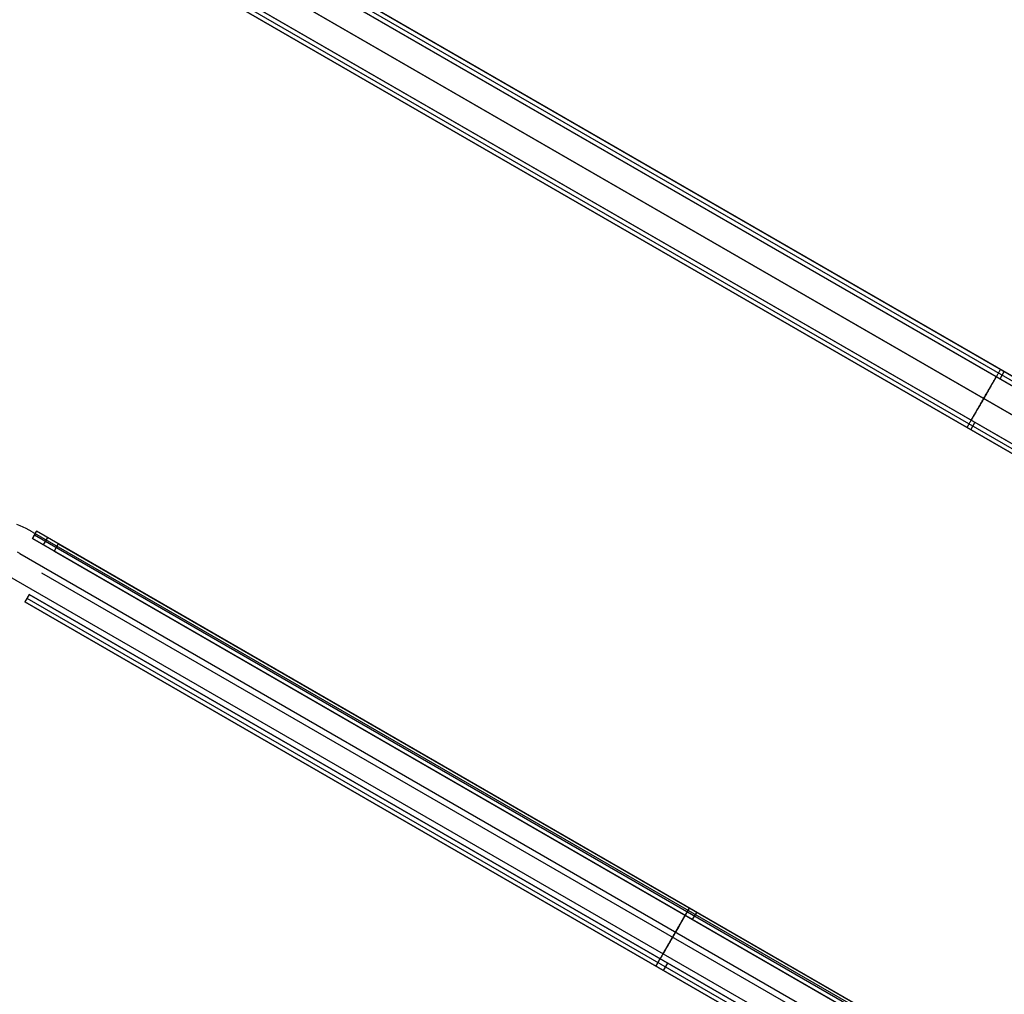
# Model space of a CAD drawing. Header units: millimetres. Extents: x -356 to 356, y -410 to 410.
# Tile 100 of 126: x 2 to 61, y 68 to 126. Entities that reach past the tile are written whole.
import ezdxf

# ---------------------------------------------------------------- set-up
doc = ezdxf.new("R2010")
doc.units = ezdxf.units.MM
doc.header["$MEASUREMENT"] = 0
doc.layers.add('1', color=7, linetype='Continuous')

msp = doc.modelspace()

# ---------------------------------------------------------------- linework, layer by layer
at = {"layer": '1', "color": 252}
for points in [[(3.088, 138.252), (118.338, 71.712)], [(3.271, 138.146), (118.452, 71.646)], [(118.452, 71.646), (3.271, 138.146)], [(3.396, 138.363), (118.577, 71.863)], [(118.702, 72.079), (3.521, 138.579)], [(118.702, 72.079), (3.521, 138.579)], [(4.82, 137.829), (117.403, 72.829)], [(2.338, 136.953), (117.588, 70.413)], [(2.338, 136.953), (117.588, 70.413)], [(4.57, 137.396), (117.153, 72.396)], [(3.82, 136.097), (116.403, 71.097)], [(3.82, 136.097), (116.403, 71.097)], [(1.588, 135.654), (116.838, 69.114)], [(3.07, 134.798), (115.653, 69.798)], [(3.07, 134.798), (115.653, 69.798)], [(3.07, 134.798), (115.653, 69.798)], [(115.403, 69.365), (2.82, 134.365)], [(2.82, 134.365), (115.403, 69.365)], [(2.82, 134.365), (115.403, 69.365)], [(2.82, 134.365), (115.403, 69.365)], [(2.945, 134.582), (115.528, 69.582)], [(60.861, 104.896), (61.111, 105.329)], [(59.361, 102.298), (59.111, 101.865)], [(3.088, 95.759), (2.91, 95.857), (2.73, 95.95), (2.547, 96.036), (2.36, 96.116), (2.171, 96.189)], [(3.088, 95.759), (81.538, 50.466)], [(3.345, 95.783), (3.095, 95.35)], [(3.345, 95.783), (3.095, 95.35)], [(3.095, 95.35), (3.345, 95.783)], [(3.095, 95.35), (81.904, 49.85)], [(81.904, 49.85), (3.095, 95.35)], [(3.22, 95.566), (82.029, 50.066)], [(82.154, 50.283), (3.345, 95.783)], [(82.154, 50.283), (3.345, 95.783)], [(3.995, 95.408), (3.745, 94.975)], [(4.644, 95.033), (4.394, 94.6)], [(4.644, 95.033), (80.855, 51.033)], [(2.338, 94.46), (80.788, 49.167)], [(2.338, 94.46), (80.788, 49.167)], [(4.394, 94.6), (80.605, 50.6)], [(1.588, 93.161), (80.038, 47.868)], [(3.644, 93.301), (79.855, 49.301)], [(3.644, 93.301), (79.855, 49.301)], [(2.894, 92.002), (2.644, 91.569)], [(2.894, 92.002), (2.644, 91.569)], [(2.769, 91.785), (78.98, 47.785)], [(2.894, 92.002), (79.105, 48.002)], [(79.105, 48.002), (2.894, 92.002)], [(2.894, 92.002), (79.105, 48.002)], [(78.855, 47.569), (2.644, 91.569)], [(78.855, 47.569), (2.644, 91.569)], [(2.644, 91.569), (78.855, 47.569)], [(42.5, 72.6), (42.75, 73.033)], [(41, 70.002), (40.75, 69.569)]]:
    msp.add_lwpolyline(points, dxfattribs=at)
at = {"layer": '1', "color": 252, "extrusion": (0.866025, -0.5, 0)}
for points in [[(121.773, -480), (121.772, -479.931), (121.769, -479.862), (121.763, -479.793), (121.754, -479.725), (121.744, -479.656), (121.731, -479.589), (121.715, -479.521), (121.698, -479.455), (121.678, -479.389), (121.655, -479.323), (121.631, -479.259), (121.604, -479.195), (121.575, -479.132), (121.544, -479.071), (121.511, -479.01), (121.476, -478.951), (121.439, -478.892), (121.4, -478.836), (121.358, -478.78), (121.315, -478.726), (121.271, -478.674), (121.224, -478.623), (121.175, -478.574), (121.125, -478.526), (121.074, -478.48), (121.02, -478.436), (120.966, -478.394), (120.91, -478.354), (120.852, -478.316), (120.793, -478.28), (120.733, -478.245), (120.672, -478.213), (120.61, -478.183), (120.547, -478.156), (120.483, -478.13), (120.418, -478.107), (120.352, -478.085), (120.286, -478.067), (120.219, -478.05), (120.151, -478.036), (120.083, -478.024), (120.015, -478.015), (119.946, -478.007), (119.877, -478.003), (119.808, -478), (119.739, -478), (119.67, -478.003), (119.601, -478.007), (119.532, -478.015), (119.464, -478.024), (119.396, -478.036), (119.328, -478.05), (119.261, -478.067), (119.195, -478.085), (119.129, -478.107), (119.064, -478.13), (119, -478.156), (118.937, -478.183), (118.875, -478.213), (118.814, -478.245), (118.754, -478.28), (118.695, -478.316), (118.637, -478.354), (118.581, -478.394), (118.526, -478.436), (118.473, -478.48), (118.422, -478.526), (118.372, -478.574), (118.323, -478.623), (118.276, -478.674), (118.232, -478.726), (118.189, -478.78), (118.147, -478.836), (118.108, -478.892), (118.071, -478.951), (118.036, -479.01), (118.003, -479.071), (117.972, -479.132), (117.943, -479.195), (117.916, -479.259), (117.891, -479.323), (117.869, -479.389), (117.849, -479.455), (117.832, -479.521), (117.816, -479.589), (117.803, -479.656), (117.793, -479.725), (117.784, -479.793), (117.778, -479.862), (117.775, -479.931), (117.773, -480)], [(121.273, -480), (121.273, -479.948), (121.27, -479.896), (121.265, -479.844), (121.259, -479.792), (121.251, -479.741), (121.241, -479.69), (121.229, -479.639), (121.216, -479.589), (121.201, -479.539), (121.184, -479.49), (121.165, -479.441), (121.145, -479.393), (121.123, -479.346), (121.1, -479.299), (121.075, -479.254), (121.048, -479.209), (121.02, -479.165), (120.99, -479.123), (120.959, -479.081), (120.926, -479.04), (120.892, -479.001), (120.857, -478.963), (120.82, -478.926), (120.782, -478.89), (120.743, -478.856), (120.703, -478.823), (120.661, -478.791), (120.619, -478.761), (120.575, -478.732), (120.531, -478.705), (120.486, -478.68), (120.439, -478.656), (120.392, -478.634), (120.344, -478.613), (120.296, -478.594), (120.247, -478.577), (120.197, -478.561), (120.147, -478.547), (120.096, -478.535), (120.045, -478.525), (119.994, -478.516), (119.942, -478.51), (119.891, -478.505), (119.839, -478.501), (119.786, -478.5), (119.734, -478.501), (119.682, -478.503), (119.631, -478.507), (119.579, -478.513), (119.527, -478.52), (119.476, -478.53), (119.425, -478.541), (119.375, -478.554), (119.325, -478.569), (119.275, -478.585), (119.227, -478.603), (119.178, -478.623), (119.131, -478.645), (119.084, -478.668), (119.039, -478.692), (118.994, -478.719), (118.95, -478.747), (118.907, -478.776), (118.865, -478.807), (118.824, -478.839), (118.784, -478.873), (118.746, -478.908), (118.708, -478.944), (118.672, -478.982), (118.638, -479.02), (118.604, -479.06), (118.572, -479.102), (118.542, -479.144), (118.513, -479.187), (118.485, -479.231), (118.46, -479.276), (118.435, -479.322), (118.412, -479.369), (118.391, -479.417), (118.372, -479.465), (118.354, -479.514), (118.338, -479.564), (118.324, -479.614), (118.312, -479.664), (118.301, -479.715), (118.292, -479.767), (118.285, -479.818), (118.279, -479.87), (118.276, -479.922), (118.274, -479.974), (118.274, -480.026), (118.276, -480.078), (118.279, -480.13), (118.285, -480.182), (118.292, -480.233), (118.301, -480.285), (118.312, -480.336), (118.324, -480.386), (118.338, -480.436), (118.354, -480.486), (118.372, -480.535), (118.391, -480.583), (118.412, -480.631), (118.435, -480.678), (118.46, -480.724), (118.485, -480.769), (118.513, -480.813), (118.542, -480.856), (118.572, -480.898), (118.604, -480.94), (118.638, -480.98), (118.672, -481.018), (118.708, -481.056), (118.746, -481.092), (118.784, -481.127), (118.824, -481.161), (118.865, -481.193), (118.907, -481.224), (118.95, -481.253), (118.994, -481.281), (119.039, -481.308), (119.084, -481.332), (119.131, -481.355), (119.178, -481.377), (119.227, -481.397), (119.275, -481.415), (119.325, -481.431), (119.375, -481.446), (119.425, -481.459), (119.476, -481.47), (119.527, -481.48), (119.579, -481.487), (119.631, -481.493), (119.682, -481.497), (119.734, -481.499), (119.786, -481.5), (119.839, -481.499), (119.891, -481.495), (119.942, -481.49), (119.994, -481.484), (120.045, -481.475), (120.096, -481.465), (120.147, -481.453), (120.197, -481.439), (120.247, -481.423), (120.296, -481.406), (120.344, -481.387), (120.392, -481.366), (120.439, -481.344), (120.486, -481.32), (120.531, -481.295), (120.575, -481.268), (120.619, -481.239), (120.661, -481.209), (120.703, -481.177), (120.743, -481.144), (120.782, -481.11), (120.82, -481.074), (120.857, -481.037), (120.892, -480.999), (120.926, -480.96), (120.959, -480.919), (120.99, -480.877), (121.02, -480.835), (121.048, -480.791), (121.075, -480.746), (121.1, -480.701), (121.123, -480.654), (121.145, -480.607), (121.165, -480.559), (121.184, -480.51), (121.201, -480.461), (121.216, -480.411), (121.229, -480.361), (121.241, -480.31), (121.251, -480.259), (121.259, -480.208), (121.265, -480.156), (121.27, -480.104), (121.273, -480.052), (121.273, -480)], [(121.273, -480), (121.273, -479.948), (121.27, -479.897), (121.265, -479.845), (121.259, -479.794), (121.251, -479.742), (121.241, -479.692), (121.23, -479.641), (121.217, -479.591), (121.202, -479.541), (121.185, -479.492), (121.167, -479.444), (121.147, -479.396), (121.125, -479.349), (121.102, -479.303), (121.077, -479.257), (121.05, -479.213), (121.022, -479.169), (120.993, -479.127), (120.962, -479.085), (120.93, -479.045), (120.896, -479.005), (120.861, -478.967), (120.825, -478.93), (120.787, -478.895), (120.749, -478.86), (120.709, -478.827), (120.668, -478.796), (120.626, -478.766), (120.582, -478.737), (120.538, -478.71), (120.493, -478.684), (120.448, -478.66), (120.401, -478.638), (120.353, -478.617), (120.305, -478.597), (120.257, -478.58), (120.207, -478.564), (120.158, -478.55), (120.107, -478.538), (120.057, -478.527), (120.006, -478.518), (119.954, -478.511), (119.903, -478.506), (119.851, -478.502), (119.799, -478.5), (119.748, -478.5), (119.696, -478.502), (119.644, -478.506), (119.593, -478.511), (119.541, -478.518), (119.49, -478.527), (119.44, -478.538), (119.389, -478.55), (119.34, -478.564), (119.29, -478.58), (119.242, -478.597), (119.193, -478.617), (119.146, -478.638), (119.099, -478.66), (119.054, -478.684), (119.009, -478.71), (118.964, -478.737), (118.921, -478.766), (118.879, -478.796), (118.838, -478.827), (118.798, -478.86), (118.76, -478.895), (118.722, -478.93), (118.686, -478.967), (118.651, -479.005), (118.617, -479.045), (118.585, -479.085), (118.554, -479.127), (118.524, -479.169), (118.497, -479.213), (118.47, -479.257), (118.445, -479.303), (118.422, -479.349), (118.4, -479.396), (118.38, -479.444), (118.362, -479.492), (118.345, -479.541), (118.33, -479.591), (118.317, -479.641), (118.306, -479.692), (118.296, -479.742), (118.288, -479.794), (118.282, -479.845), (118.277, -479.897), (118.274, -479.948), (118.273, -480)], [(84.473, -505), (84.473, -504.948), (84.47, -504.897), (84.465, -504.845), (84.459, -504.794), (84.451, -504.742), (84.441, -504.692), (84.43, -504.641), (84.417, -504.591), (84.402, -504.541), (84.385, -504.492), (84.367, -504.444), (84.347, -504.396), (84.325, -504.349), (84.302, -504.303), (84.277, -504.257), (84.25, -504.213), (84.222, -504.169), (84.193, -504.127), (84.162, -504.085), (84.13, -504.045), (84.096, -504.005), (84.061, -503.967), (84.025, -503.93), (83.987, -503.895), (83.949, -503.86), (83.909, -503.827), (83.868, -503.796), (83.826, -503.766), (83.782, -503.737), (83.738, -503.71), (83.693, -503.684), (83.648, -503.66), (83.601, -503.638), (83.553, -503.617), (83.505, -503.597), (83.457, -503.58), (83.407, -503.564), (83.358, -503.55), (83.307, -503.538), (83.257, -503.527), (83.206, -503.518), (83.154, -503.511), (83.103, -503.506), (83.051, -503.502), (82.999, -503.5), (82.948, -503.5), (82.896, -503.502), (82.844, -503.506), (82.793, -503.511), (82.741, -503.518), (82.69, -503.527), (82.64, -503.538), (82.589, -503.55), (82.54, -503.564), (82.49, -503.58), (82.442, -503.597), (82.393, -503.617), (82.346, -503.638), (82.299, -503.66), (82.254, -503.684), (82.209, -503.71), (82.164, -503.737), (82.121, -503.766), (82.079, -503.796), (82.038, -503.827), (81.998, -503.86), (81.96, -503.895), (81.922, -503.93), (81.886, -503.967), (81.851, -504.005), (81.817, -504.045), (81.785, -504.085), (81.754, -504.127), (81.724, -504.169), (81.697, -504.213), (81.67, -504.257), (81.645, -504.303), (81.622, -504.349), (81.6, -504.396), (81.58, -504.444), (81.562, -504.492), (81.545, -504.541), (81.53, -504.591), (81.517, -504.641), (81.506, -504.692), (81.496, -504.742), (81.488, -504.794), (81.482, -504.845), (81.477, -504.897), (81.474, -504.948), (81.473, -505)], [(81.473, -505), (81.474, -505.052), (81.477, -505.103), (81.482, -505.155), (81.488, -505.206), (81.496, -505.258), (81.506, -505.308), (81.517, -505.359), (81.53, -505.409), (81.545, -505.459), (81.562, -505.508), (81.58, -505.556), (81.6, -505.604), (81.622, -505.651), (81.645, -505.697), (81.67, -505.743), (81.697, -505.787), (81.724, -505.831), (81.754, -505.873), (81.785, -505.915), (81.817, -505.955), (81.851, -505.995), (81.886, -506.033), (81.922, -506.07), (81.96, -506.105), (81.998, -506.14), (82.038, -506.173), (82.079, -506.204), (82.121, -506.234), (82.164, -506.263), (82.209, -506.29), (82.254, -506.316), (82.299, -506.34), (82.346, -506.362), (82.393, -506.383), (82.442, -506.403), (82.49, -506.42), (82.54, -506.436), (82.589, -506.45), (82.64, -506.462), (82.69, -506.473), (82.741, -506.482), (82.793, -506.489), (82.844, -506.494), (82.896, -506.498), (82.948, -506.5), (82.999, -506.5), (83.051, -506.498), (83.103, -506.494), (83.154, -506.489), (83.206, -506.482), (83.257, -506.473), (83.307, -506.462), (83.358, -506.45), (83.407, -506.436), (83.457, -506.42), (83.505, -506.403), (83.553, -506.383), (83.601, -506.362), (83.648, -506.34), (83.693, -506.316), (83.738, -506.29), (83.782, -506.263), (83.826, -506.234), (83.868, -506.204), (83.909, -506.173), (83.949, -506.14), (83.987, -506.105), (84.025, -506.07), (84.061, -506.033), (84.096, -505.995), (84.13, -505.955), (84.162, -505.915), (84.193, -505.873), (84.222, -505.831), (84.25, -505.787), (84.277, -505.743), (84.302, -505.697), (84.325, -505.651), (84.347, -505.604), (84.367, -505.556), (84.385, -505.508), (84.402, -505.459), (84.417, -505.409), (84.43, -505.359), (84.441, -505.308), (84.451, -505.258), (84.459, -505.206), (84.465, -505.155), (84.47, -505.103), (84.473, -505.052), (84.473, -505)], [(80.623, -505), (80.623, -504.956), (80.625, -504.911), (80.627, -504.866), (80.631, -504.82), (80.636, -504.775), (80.641, -504.729), (80.648, -504.682), (80.656, -504.636), (80.666, -504.59), (80.676, -504.543), (80.687, -504.496), (80.7, -504.45), (80.714, -504.403), (80.729, -504.357), (80.746, -504.31), (80.763, -504.264), (80.782, -504.218), (80.802, -504.172), (80.824, -504.127), (80.846, -504.081), (80.87, -504.037), (80.895, -503.992), (80.922, -503.949), (80.949, -503.906), (80.978, -503.863), (81.007, -503.821), (81.038, -503.78), (81.07, -503.739), (81.103, -503.7), (81.137, -503.661), (81.173, -503.623), (81.209, -503.586), (81.246, -503.55), (81.284, -503.515), (81.323, -503.48), (81.362, -503.447), (81.403, -503.415), (81.444, -503.384), (81.486, -503.355), (81.529, -503.326), (81.572, -503.299), (81.615, -503.272), (81.66, -503.247), (81.704, -503.223), (81.749, -503.201), (81.795, -503.179), (81.841, -503.159), (81.887, -503.14), (81.933, -503.123), (81.979, -503.106), (82.026, -503.091), (82.073, -503.077), (82.119, -503.064), (82.166, -503.053), (82.213, -503.043), (82.259, -503.033), (82.305, -503.025), (82.352, -503.018), (82.398, -503.013), (82.443, -503.008), (82.489, -503.005), (82.534, -503.002), (82.579, -503), (82.623, -503), (82.667, -503), (82.712, -503.002), (82.757, -503.005), (82.803, -503.008), (82.848, -503.013), (82.894, -503.018), (82.941, -503.025), (82.987, -503.033), (83.033, -503.043), (83.08, -503.053), (83.127, -503.064), (83.173, -503.077), (83.22, -503.091), (83.266, -503.106), (83.313, -503.123), (83.359, -503.14), (83.405, -503.159), (83.451, -503.179), (83.496, -503.201), (83.542, -503.223), (83.586, -503.247), (83.631, -503.272), (83.674, -503.299), (83.717, -503.326), (83.76, -503.355), (83.802, -503.384), (83.843, -503.415), (83.884, -503.447), (83.923, -503.48), (83.962, -503.515), (84, -503.55), (84.037, -503.586), (84.073, -503.623), (84.108, -503.661), (84.143, -503.7), (84.176, -503.739), (84.208, -503.78), (84.239, -503.821), (84.268, -503.863), (84.297, -503.906), (84.324, -503.949), (84.351, -503.992), (84.376, -504.037), (84.4, -504.081), (84.422, -504.127), (84.444, -504.172), (84.464, -504.218), (84.483, -504.264), (84.5, -504.31), (84.517, -504.357), (84.532, -504.403), (84.546, -504.45), (84.559, -504.496), (84.57, -504.543), (84.58, -504.59), (84.59, -504.636), (84.598, -504.682), (84.604, -504.729), (84.61, -504.775), (84.615, -504.82), (84.618, -504.866), (84.621, -504.911), (84.622, -504.956), (84.623, -505)], [(84.123, -505), (84.123, -504.967), (84.121, -504.933), (84.12, -504.899), (84.117, -504.865), (84.113, -504.831), (84.109, -504.796), (84.104, -504.762), (84.098, -504.727), (84.091, -504.692), (84.083, -504.657), (84.075, -504.622), (84.065, -504.587), (84.055, -504.552), (84.043, -504.517), (84.031, -504.483), (84.018, -504.448), (84.003, -504.413), (83.988, -504.379), (83.972, -504.345), (83.955, -504.311), (83.938, -504.278), (83.919, -504.244), (83.899, -504.212), (83.878, -504.179), (83.857, -504.147), (83.835, -504.116), (83.812, -504.085), (83.788, -504.055), (83.763, -504.025), (83.737, -503.996), (83.711, -503.967), (83.684, -503.939), (83.656, -503.912), (83.627, -503.886), (83.598, -503.86), (83.568, -503.835), (83.538, -503.811), (83.507, -503.788), (83.476, -503.766), (83.444, -503.745), (83.411, -503.724), (83.379, -503.704), (83.345, -503.685), (83.312, -503.668), (83.278, -503.651), (83.244, -503.635), (83.21, -503.619), (83.175, -503.605), (83.14, -503.592), (83.106, -503.58), (83.071, -503.568), (83.036, -503.558), (83.001, -503.548), (82.966, -503.54), (82.931, -503.532), (82.896, -503.525), (82.861, -503.519), (82.827, -503.514), (82.792, -503.51), (82.758, -503.506), (82.724, -503.503), (82.69, -503.501), (82.656, -503.5), (82.623, -503.5), (82.59, -503.5), (82.556, -503.501), (82.522, -503.503), (82.488, -503.506), (82.454, -503.51), (82.419, -503.514), (82.385, -503.519), (82.35, -503.525), (82.315, -503.532), (82.28, -503.54), (82.245, -503.548), (82.21, -503.558), (82.175, -503.568), (82.14, -503.58), (82.106, -503.592), (82.071, -503.605), (82.036, -503.619), (82.002, -503.635), (81.968, -503.651), (81.934, -503.668), (81.901, -503.685), (81.867, -503.704), (81.835, -503.724), (81.802, -503.745), (81.77, -503.766), (81.739, -503.788), (81.708, -503.811), (81.678, -503.835), (81.648, -503.86), (81.619, -503.886), (81.59, -503.912), (81.562, -503.939), (81.535, -503.967), (81.509, -503.996), (81.483, -504.025), (81.458, -504.055), (81.434, -504.085), (81.411, -504.116), (81.389, -504.147), (81.367, -504.179), (81.347, -504.212), (81.327, -504.244), (81.308, -504.278), (81.291, -504.311), (81.274, -504.345), (81.258, -504.379), (81.242, -504.413), (81.228, -504.448), (81.215, -504.483), (81.203, -504.517), (81.191, -504.552), (81.181, -504.587), (81.171, -504.622), (81.163, -504.657), (81.155, -504.692), (81.148, -504.727), (81.142, -504.762), (81.137, -504.796), (81.133, -504.831), (81.129, -504.865), (81.126, -504.899), (81.124, -504.933), (81.123, -504.967), (81.123, -505)], [(84.623, -505), (84.622, -504.931), (84.618, -504.862), (84.612, -504.793), (84.604, -504.725), (84.593, -504.656), (84.58, -504.589), (84.565, -504.521), (84.547, -504.455), (84.527, -504.389), (84.505, -504.323), (84.48, -504.259), (84.454, -504.195), (84.425, -504.132), (84.394, -504.071), (84.361, -504.01), (84.326, -503.951), (84.288, -503.892), (84.249, -503.836), (84.208, -503.78), (84.165, -503.726), (84.12, -503.674), (84.073, -503.623), (84.025, -503.574), (83.975, -503.526), (83.923, -503.48), (83.87, -503.436), (83.815, -503.394), (83.759, -503.354), (83.702, -503.316), (83.643, -503.28), (83.583, -503.245), (83.522, -503.213), (83.46, -503.183), (83.396, -503.156), (83.332, -503.13), (83.267, -503.107), (83.201, -503.085), (83.135, -503.067), (83.068, -503.05), (83, -503.036), (82.932, -503.024), (82.864, -503.015), (82.795, -503.007), (82.727, -503.003), (82.658, -503), (82.588, -503), (82.519, -503.003), (82.451, -503.007), (82.382, -503.015), (82.314, -503.024), (82.246, -503.036), (82.178, -503.05), (82.111, -503.067), (82.044, -503.085), (81.979, -503.107), (81.914, -503.13), (81.85, -503.156), (81.786, -503.183), (81.724, -503.213), (81.663, -503.245), (81.603, -503.28), (81.544, -503.316), (81.487, -503.354), (81.431, -503.394), (81.376, -503.436), (81.323, -503.48), (81.271, -503.526), (81.221, -503.574), (81.173, -503.623), (81.126, -503.674), (81.081, -503.726), (81.038, -503.78), (80.997, -503.836), (80.958, -503.892), (80.92, -503.951), (80.885, -504.01), (80.852, -504.071), (80.821, -504.132), (80.792, -504.195), (80.765, -504.259), (80.741, -504.323), (80.719, -504.389), (80.699, -504.455), (80.681, -504.521), (80.666, -504.589), (80.653, -504.656), (80.642, -504.725), (80.634, -504.793), (80.628, -504.862), (80.624, -504.931), (80.623, -505)], [(84.473, -505), (84.473, -504.948), (84.47, -504.896), (84.465, -504.844), (84.459, -504.792), (84.451, -504.741), (84.441, -504.69), (84.429, -504.639), (84.416, -504.589), (84.401, -504.539), (84.384, -504.49), (84.365, -504.441), (84.345, -504.393), (84.323, -504.346), (84.3, -504.299), (84.275, -504.254), (84.248, -504.209), (84.22, -504.165), (84.19, -504.123), (84.159, -504.081), (84.126, -504.04), (84.092, -504.001), (84.057, -503.963), (84.02, -503.926), (83.982, -503.89), (83.943, -503.856), (83.903, -503.823), (83.861, -503.791), (83.819, -503.761), (83.775, -503.732), (83.731, -503.705), (83.686, -503.68), (83.639, -503.656), (83.592, -503.634), (83.544, -503.613), (83.496, -503.594), (83.447, -503.577), (83.397, -503.561), (83.347, -503.547), (83.296, -503.535), (83.245, -503.525), (83.194, -503.516), (83.142, -503.51), (83.091, -503.505), (83.039, -503.501), (82.986, -503.5), (82.934, -503.501), (82.882, -503.503), (82.831, -503.507), (82.779, -503.513), (82.727, -503.52), (82.676, -503.53), (82.625, -503.541), (82.575, -503.554), (82.525, -503.569), (82.475, -503.585), (82.427, -503.603), (82.378, -503.623), (82.331, -503.645), (82.284, -503.668), (82.239, -503.692), (82.194, -503.719), (82.15, -503.747), (82.107, -503.776), (82.065, -503.807), (82.024, -503.839), (81.984, -503.873), (81.946, -503.908), (81.908, -503.944), (81.872, -503.982), (81.838, -504.02), (81.804, -504.06), (81.772, -504.102), (81.742, -504.144), (81.713, -504.187), (81.685, -504.231), (81.66, -504.276), (81.635, -504.322), (81.612, -504.369), (81.591, -504.417), (81.572, -504.465), (81.554, -504.514), (81.538, -504.564), (81.524, -504.614), (81.512, -504.664), (81.501, -504.715), (81.492, -504.767), (81.485, -504.818), (81.479, -504.87), (81.476, -504.922), (81.474, -504.974), (81.474, -505.026), (81.476, -505.078), (81.479, -505.13), (81.485, -505.182), (81.492, -505.233), (81.501, -505.285), (81.512, -505.336), (81.524, -505.386), (81.538, -505.436), (81.554, -505.486), (81.572, -505.535), (81.591, -505.583), (81.612, -505.631), (81.635, -505.678), (81.66, -505.724), (81.685, -505.769), (81.713, -505.813), (81.742, -505.856), (81.772, -505.898), (81.804, -505.94), (81.838, -505.98), (81.872, -506.018), (81.908, -506.056), (81.946, -506.092), (81.984, -506.127), (82.024, -506.161), (82.065, -506.193), (82.107, -506.224), (82.15, -506.253), (82.194, -506.281), (82.239, -506.308), (82.284, -506.332), (82.331, -506.355), (82.378, -506.377), (82.427, -506.397), (82.475, -506.415), (82.525, -506.431), (82.575, -506.446), (82.625, -506.459), (82.676, -506.47), (82.727, -506.48), (82.779, -506.487), (82.831, -506.493), (82.882, -506.497), (82.934, -506.499), (82.986, -506.5), (83.039, -506.499), (83.091, -506.495), (83.142, -506.49), (83.194, -506.484), (83.245, -506.475), (83.296, -506.465), (83.347, -506.453), (83.397, -506.439), (83.447, -506.423), (83.496, -506.406), (83.544, -506.387), (83.592, -506.366), (83.639, -506.344), (83.686, -506.32), (83.731, -506.295), (83.775, -506.268), (83.819, -506.239), (83.861, -506.209), (83.903, -506.177), (83.943, -506.144), (83.982, -506.11), (84.02, -506.074), (84.057, -506.037), (84.092, -505.999), (84.126, -505.96), (84.159, -505.919), (84.19, -505.877), (84.22, -505.835), (84.248, -505.791), (84.275, -505.746), (84.3, -505.701), (84.323, -505.654), (84.345, -505.607), (84.365, -505.559), (84.384, -505.51), (84.401, -505.461), (84.416, -505.411), (84.429, -505.361), (84.441, -505.31), (84.451, -505.259), (84.459, -505.208), (84.465, -505.156), (84.47, -505.104), (84.473, -505.052), (84.473, -505)], [(84.123, -505), (84.122, -504.948), (84.119, -504.897), (84.115, -504.845), (84.109, -504.794), (84.101, -504.742), (84.091, -504.692), (84.079, -504.641), (84.066, -504.591), (84.051, -504.541), (84.034, -504.492), (84.016, -504.444), (83.996, -504.396), (83.974, -504.349), (83.951, -504.303), (83.926, -504.257), (83.9, -504.213), (83.872, -504.169), (83.843, -504.127), (83.812, -504.085), (83.779, -504.045), (83.746, -504.005), (83.711, -503.967), (83.674, -503.93), (83.637, -503.895), (83.598, -503.86), (83.558, -503.827), (83.517, -503.796), (83.475, -503.766), (83.432, -503.737), (83.388, -503.71), (83.343, -503.684), (83.297, -503.66), (83.25, -503.638), (83.203, -503.617), (83.155, -503.597), (83.106, -503.58), (83.057, -503.564), (83.007, -503.55), (82.957, -503.538), (82.906, -503.527), (82.855, -503.518), (82.804, -503.511), (82.752, -503.506), (82.701, -503.502), (82.649, -503.5), (82.597, -503.5), (82.545, -503.502), (82.494, -503.506), (82.442, -503.511), (82.391, -503.518), (82.34, -503.527), (82.289, -503.538), (82.239, -503.55), (82.189, -503.564), (82.14, -503.58), (82.091, -503.597), (82.043, -503.617), (81.996, -503.638), (81.949, -503.66), (81.903, -503.684), (81.858, -503.71), (81.814, -503.737), (81.771, -503.766), (81.729, -503.796), (81.688, -503.827), (81.648, -503.86), (81.609, -503.895), (81.572, -503.93), (81.535, -503.967), (81.5, -504.005), (81.467, -504.045), (81.434, -504.085), (81.403, -504.127), (81.374, -504.169), (81.346, -504.213), (81.32, -504.257), (81.295, -504.303), (81.272, -504.349), (81.25, -504.396), (81.23, -504.444), (81.211, -504.492), (81.195, -504.541), (81.18, -504.591), (81.167, -504.641), (81.155, -504.692), (81.145, -504.742), (81.137, -504.794), (81.131, -504.845), (81.127, -504.897), (81.124, -504.948), (81.123, -505)]]:
    msp.add_lwpolyline(points, dxfattribs=at)
at = {"layer": '1', "color": 252, "extrusion": (1, 0, 0)}
for points in [[(104.896, -553.5), (104.896, -480)], [(102.298, -485), (102.298, -480)], [(101.865, -485), (101.865, -480)], [(95.35, -506.5), (95.35, -578.5)], [(95.566, -506.5), (95.566, -578.5)], [(95.783, -578.5), (95.783, -506.5)], [(93.301, -503), (93.301, -503.5)], [(92.002, -505), (92.002, -510)], [(91.569, -510), (91.569, -505)], [(73.033, -578.5), (73.033, -505)], [(72.6, -578.5), (72.6, -505)], [(70.002, -510), (70.002, -505)], [(69.569, -510), (69.569, -505)]]:
    msp.add_lwpolyline(points, dxfattribs=at)
at = {"layer": '1', "color": 252, "extrusion": (0.231455, 0.935414, 0.267261)}
for points in [[(19.897, -513.012), (18.456, -511.455)], [(18.387, -511.519), (19.828, -513.076)], [(19.759, -513.14), (18.318, -511.583)]]:
    msp.add_lwpolyline(points, dxfattribs=at)
at = {"layer": '1', "color": 80}
msp.add_lwpolyline([(2.338, 94.46), (2.205, 94.534)], dxfattribs=at)

doc.saveas('drawing.dxf')
